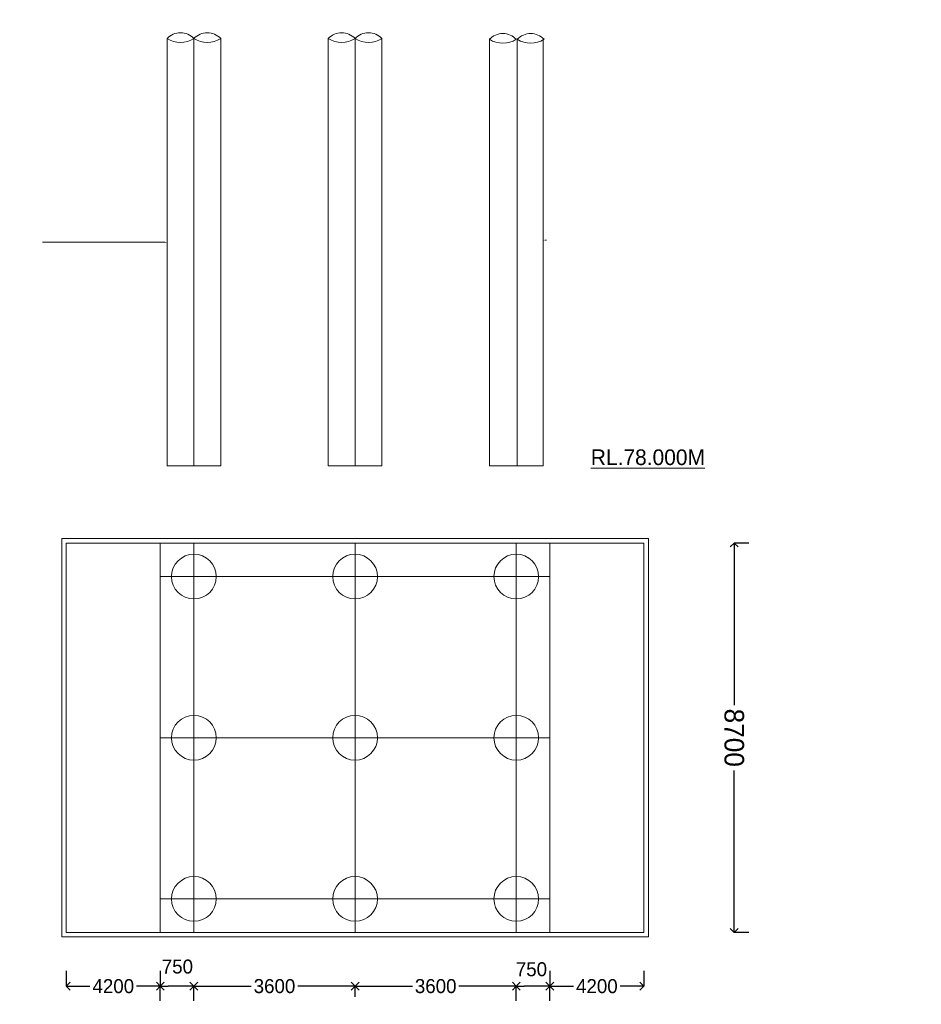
# Model space of a CAD drawing. Header units: millimetres. Extents: x -20950785 to 389010297, y -11535949 to 14056629.
# Tile 52 of 256: x 9358855 to 9399127, y -370513 to -326522. Entities that reach past the tile are written whole.
import ezdxf

# ---------------------------------------------------------------- set-up
doc = ezdxf.new("R2010")
doc.units = ezdxf.units.MM
doc.header["$LTSCALE"] = 60
doc.header["$MEASUREMENT"] = 0
doc.linetypes.add('DASHED2', pattern=[9.525, 6.35, -3.175])
doc.layers.add('TEXT', color=7, linetype='Continuous')
doc.dimstyles.get("Standard").update_dxf_attribs({"dimtxt": 400, "dimasz": 215, "dimexe": 0.18, "dimexo": 0.0625, "dimgap": 0.09, "dimtad": 0, "dimtih": 1, "dimtoh": 1, "dimdec": 0, "dimzin": 4, "dimdsep": 46, "dimtxsty": 'Standard', "dimblk": 'OPEN90', "dimcen": 0, "dimadec": 0, "dimazin": 1, "dimtfac": 1, "dimtdec": 0, "dimtix": 1, "dimtofl": 0, "dimtmove": 0, "dimatfit": 3, "dimldrblk": 'OPEN30', "dimfxl": 1, "dimtolj": 1, "dimtzin": 0, "dimarcsym": 0})

# ---------------------------------------------------------------- blocks, each defined once
blk = doc.blocks.new('_Open90')
at = {"color": 0, "linetype": 'ByBlock', "lineweight": -2}
for p, q in [((0, 0), (-1, 0)), ((-0.5, 0.5), (0, 0)), ((0, 0), (-0.5, -0.5))]:
    blk.add_line(p, q, dxfattribs=at)
blk = doc.blocks.new('*D1530')
at = {"color": 0, "linetype": 'Continuous', "lineweight": -2, "ltscale": 20, "transparency": 16777216}
for p, q in [((9391416, -349904), (9390766, -349904)), ((9390766, -350254), (9390766, -357145)), ((9390766, -366954), (9390766, -360062)), ((9391416, -367304), (9390766, -367304))]:
    blk.add_line(p, q, dxfattribs=at)
at = {"layer": 'Defpoints', "color": 0, "linetype": 'Continuous', "lineweight": 9, "ltscale": 20, "transparency": 16777216}
for p in [(9390766, -349904), (9391416, -349904), (9391416, -367304)]:
    blk.add_point(p, dxfattribs=at)
at = {"color": 0, "linetype": 'Continuous', "lineweight": -2, "ltscale": 20, "transparency": 16777216, "xscale": 350, "yscale": 350, "zscale": 350}
for p, rotation in [((9390766, -349904), 90), ((9390766, -367304), 270)]:
    blk.add_blockref('_Open90', p, dxfattribs=dict(at, rotation=rotation))
at = {"color": 0, "linetype": 'Continuous', "lineweight": 9, "ltscale": 20, "transparency": 16777216, "insert": (9390766, -358604), "char_height": 700, "attachment_point": 5, "rotation": 270}
blk.add_mtext('\\A1;{\\H1.25x;8700}', dxfattribs=at)
blk = doc.blocks.new('_Open30')
at = {"color": 0, "linetype": 'ByBlock', "lineweight": -2}
for p, q in [((-1, 0.27), (0, 0)), ((0, 0), (-1, -0.27)), ((0, 0), (-1, 0))]:
    blk.add_line(p, q, dxfattribs=at)
blk = doc.blocks.new('*D1531')
at = {"color": 0, "linetype": 'Continuous', "lineweight": -2, "ltscale": 20, "transparency": 16777216}
for p, q in [((9373836, -370182), (9373836, -369704)), ((9374186, -369704), (9376394, -369704)), ((9380686, -369704), (9378477, -369704)), ((9381036, -370182), (9381036, -369704))]:
    blk.add_line(p, q, dxfattribs=at)
at = {"layer": 'Defpoints', "color": 0, "linetype": 'Continuous', "lineweight": 9, "ltscale": 20, "transparency": 16777216}
for p in [(9373836, -369704), (9373836, -370183), (9381036, -370183)]:
    blk.add_point(p, dxfattribs=at)
at = {"color": 0, "linetype": 'Continuous', "lineweight": -2, "ltscale": 20, "transparency": 16777216, "xscale": 350, "yscale": 350, "zscale": 350, "rotation": 180}
blk.add_blockref('_Open90', (9373836, -369704), dxfattribs=at)
at = {"color": 0, "linetype": 'Continuous', "lineweight": -2, "ltscale": 20, "transparency": 16777216, "xscale": 350, "yscale": 350, "zscale": 350}
blk.add_blockref('_Open90', (9381036, -369704), dxfattribs=at)
at = {"color": 0, "linetype": 'Continuous', "lineweight": 9, "ltscale": 20, "transparency": 16777216, "insert": (9377436, -369704), "char_height": 500, "attachment_point": 5}
blk.add_mtext('\\A1;{\\H1.25x;3600}', dxfattribs=at)
blk = doc.blocks.new('*D1532')
at = {"color": 0, "linetype": 'Continuous', "lineweight": -2, "ltscale": 20, "transparency": 16777216}
for p, q in [((9366636, -370182), (9366636, -369704)), ((9366986, -369704), (9369195, -369704)), ((9373486, -369704), (9371278, -369704)), ((9373836, -370182), (9373836, -369704))]:
    blk.add_line(p, q, dxfattribs=at)
at = {"layer": 'Defpoints', "color": 0, "linetype": 'Continuous', "lineweight": 9, "ltscale": 20, "transparency": 16777216}
for p in [(9366636, -369704), (9366636, -370183), (9373836, -370183)]:
    blk.add_point(p, dxfattribs=at)
at = {"color": 0, "linetype": 'Continuous', "lineweight": -2, "ltscale": 20, "transparency": 16777216, "xscale": 350, "yscale": 350, "zscale": 350, "rotation": 180}
blk.add_blockref('_Open90', (9366636, -369704), dxfattribs=at)
at = {"color": 0, "linetype": 'Continuous', "lineweight": -2, "ltscale": 20, "transparency": 16777216, "xscale": 350, "yscale": 350, "zscale": 350}
blk.add_blockref('_Open90', (9373836, -369704), dxfattribs=at)
at = {"color": 0, "linetype": 'Continuous', "lineweight": 9, "ltscale": 20, "transparency": 16777216, "insert": (9370236, -369704), "char_height": 500, "attachment_point": 5}
blk.add_mtext('\\A1;{\\H1.25x;3600}', dxfattribs=at)
blk = doc.blocks.new('*D1533')
at = {"color": 0, "linetype": 'Continuous', "lineweight": -2, "ltscale": 20, "transparency": 16777216}
for p, q in [((9365136, -370355), (9365136, -369704)), ((9366286, -369705), (9365486, -369705)), ((9366636, -370355), (9366636, -369704))]:
    blk.add_line(p, q, dxfattribs=at)
at = {"layer": 'Defpoints', "color": 0, "linetype": 'Continuous', "lineweight": 9, "ltscale": 20, "transparency": 16777216}
for p in [(9365136, -369705), (9365136, -370355), (9366636, -370355)]:
    blk.add_point(p, dxfattribs=at)
at = {"color": 0, "linetype": 'Continuous', "lineweight": -2, "ltscale": 20, "transparency": 16777216, "xscale": 350, "yscale": 350, "zscale": 350, "rotation": 180}
blk.add_blockref('_Open90', (9365136, -369705), dxfattribs=at)
at = {"color": 0, "linetype": 'Continuous', "lineweight": -2, "ltscale": 20, "transparency": 16777216, "xscale": 350, "yscale": 350, "zscale": 350}
blk.add_blockref('_Open90', (9366636, -369705), dxfattribs=at)
at = {"color": 0, "linetype": 'Continuous', "lineweight": 9, "ltscale": 20, "transparency": 16777216, "insert": (9365899, -368829), "char_height": 500, "attachment_point": 5}
blk.add_mtext('\\A1;{\\H1.25x;750}', dxfattribs=at)
blk = doc.blocks.new('*D1534')
at = {"color": 0, "linetype": 'Continuous', "lineweight": -2, "ltscale": 20, "transparency": 16777216}
for p, q in [((9381036, -370355), (9381036, -369704)), ((9382186, -369705), (9381386, -369705)), ((9382536, -370355), (9382536, -369704))]:
    blk.add_line(p, q, dxfattribs=at)
at = {"layer": 'Defpoints', "color": 0, "linetype": 'Continuous', "lineweight": 9, "ltscale": 20, "transparency": 16777216}
for p in [(9381036, -369705), (9381036, -370355), (9382536, -370355)]:
    blk.add_point(p, dxfattribs=at)
at = {"color": 0, "linetype": 'Continuous', "lineweight": -2, "ltscale": 20, "transparency": 16777216, "xscale": 350, "yscale": 350, "zscale": 350, "rotation": 180}
blk.add_blockref('_Open90', (9381036, -369705), dxfattribs=at)
at = {"color": 0, "linetype": 'Continuous', "lineweight": -2, "ltscale": 20, "transparency": 16777216, "xscale": 350, "yscale": 350, "zscale": 350}
blk.add_blockref('_Open90', (9382536, -369705), dxfattribs=at)
at = {"color": 0, "linetype": 'Continuous', "lineweight": 9, "ltscale": 20, "transparency": 16777216, "insert": (9381713, -368951), "char_height": 500, "attachment_point": 5}
blk.add_mtext('\\A1;{\\H1.25x;750}', dxfattribs=at)
blk = doc.blocks.new('*D1573')
at = {"color": 0, "linetype": 'Continuous', "lineweight": -2, "ltscale": 20, "transparency": 16777216}
for p, q in [((9360936, -369023), (9360936, -369705)), ((9365136, -369023), (9365136, -369705)), ((9361286, -369705), (9361994, -369705)), ((9364786, -369705), (9364077, -369705))]:
    blk.add_line(p, q, dxfattribs=at)
at = {"layer": 'Defpoints', "color": 0, "linetype": 'Continuous', "lineweight": 9, "ltscale": 20, "transparency": 16777216}
for p in [(9360936, -369023), (9365136, -369023), (9365136, -369705)]:
    blk.add_point(p, dxfattribs=at)
at = {"color": 0, "linetype": 'Continuous', "lineweight": -2, "ltscale": 20, "transparency": 16777216, "xscale": 350, "yscale": 350, "zscale": 350, "rotation": 180}
blk.add_blockref('_Open90', (9360936, -369705), dxfattribs=at)
at = {"color": 0, "linetype": 'Continuous', "lineweight": -2, "ltscale": 20, "transparency": 16777216, "xscale": 350, "yscale": 350, "zscale": 350}
blk.add_blockref('_Open90', (9365136, -369705), dxfattribs=at)
at = {"color": 0, "linetype": 'Continuous', "lineweight": 9, "ltscale": 20, "transparency": 16777216, "insert": (9363036, -369705), "char_height": 500, "attachment_point": 5}
blk.add_mtext('\\A1;{\\H1.25x;4200}', dxfattribs=at)
blk = doc.blocks.new('*D1574')
at = {"color": 0, "linetype": 'Continuous', "lineweight": -2, "ltscale": 20, "transparency": 16777216}
for p, q in [((9382536, -369023), (9382536, -369705)), ((9386736, -369023), (9386736, -369705)), ((9382886, -369705), (9383594, -369705)), ((9386386, -369705), (9385677, -369705))]:
    blk.add_line(p, q, dxfattribs=at)
at = {"layer": 'Defpoints', "color": 0, "linetype": 'Continuous', "lineweight": 9, "ltscale": 20, "transparency": 16777216}
for p in [(9382536, -369023), (9386736, -369023), (9386736, -369705)]:
    blk.add_point(p, dxfattribs=at)
at = {"color": 0, "linetype": 'Continuous', "lineweight": -2, "ltscale": 20, "transparency": 16777216, "xscale": 350, "yscale": 350, "zscale": 350, "rotation": 180}
blk.add_blockref('_Open90', (9382536, -369705), dxfattribs=at)
at = {"color": 0, "linetype": 'Continuous', "lineweight": -2, "ltscale": 20, "transparency": 16777216, "xscale": 350, "yscale": 350, "zscale": 350}
blk.add_blockref('_Open90', (9386736, -369705), dxfattribs=at)
at = {"color": 0, "linetype": 'Continuous', "lineweight": 9, "ltscale": 20, "transparency": 16777216, "insert": (9384636, -369705), "char_height": 500, "attachment_point": 5}
blk.add_mtext('\\A1;{\\H1.25x;4200}', dxfattribs=at)

msp = doc.modelspace()

# ---------------------------------------------------------------- hatches: boundary and pattern name
at = {"lineweight": 9, "ltscale": 20}
h = msp.add_hatch(dxfattribs=at)
h.set_pattern_fill('AR-CONC', color=256, scale=100)
h.set_pattern_definition([(50, (7449959.4, -368372.3), (717.26018, -62.75213), [75, -825]), (355, (7449959.4, -368372.3), (-138.75133, 752.19213), [60, -660]), (100.451444, (7450019.2, -368377.56), (578.50885, 689.44), [63.7402, -701.1421]), (46.1842, (7449959.4, -368172.3), (1067.24133, -165.51928), [112.5, -1237.5]), (96.635635, (7450048.3, -368186.1), (934.66195, 974.1186), [95.61034, -1051.71376]), (351.184164, (7449959.4, -368172.3), (934.66195, 974.1186), [90, -990]), (21, (7450059.4, -368222.3), (596.90705, -402.61889), [75, -825]), (326, (7450059.4, -368222.3), (243.31533, 725.15005), [60, -660]), (71.451445, (7450109.15, -368255.9), (840.22238, 322.53115), [63.7402, -701.1421]), (37.5, (7449959.4, -368372.33), (12.159855, 332.893854), [0, -652, 0, -670, 0, -662.5]), (7.5, (7449959.4, -368372.33), (263.06954, 394.41171), [0, -382, 0, -637, 0, -252.5]), (327.5, (7449736.4, -368372.33), (533.822436, -22.554872), [0, -250, 0, -780, 0, -1035]), (317.5, (7449636.4, -368372.33), (583.18617, 100.10498), [0, -325, 0, -518, 0, -735])])
h.paths.add_polyline_path([(9305042.98, -384239.68), (9303042.98, -384239.68), (9303042.98, -392489.68), (9305042.98, -392489.68)])
h.paths.add_polyline_path([(9305063.93, -404820.18), (9309693.04, -404820.18), (9309693.04, -404038.95), (9305063.93, -404038.95)], flags=9)
h.paths.add_polyline_path([(9305063.93, -400320.18), (9309693.04, -400320.18), (9309693.04, -399538.95), (9305063.93, -399538.95)], flags=9)
h.paths.add_polyline_path([(9305063.42, -392571.69), (9309693.54, -392571.69), (9309693.54, -391787.44), (9305063.42, -391787.44)], flags=9)
h.paths.add_polyline_path([(9305063.42, -384321.69), (9309693.54, -384321.69), (9309693.54, -383537.44), (9305063.42, -383537.44)], flags=9)
h.paths.add_polyline_path([(9305063.93, -374820.18), (9309693.04, -374820.18), (9309693.04, -374038.95), (9305063.93, -374038.95)], flags=9)
h.paths.add_polyline_path([(9313973.91, -402653.12), (9318584.89, -402653.12), (9318584.89, -400724.92), (9313973.91, -400724.92)], flags=9)
h.paths.add_polyline_path([(9314193.96, -379995.34), (9316441.95, -379995.34), (9316441.95, -378909.55), (9314193.96, -378909.55)], flags=9)
h.paths.add_polyline_path([(9299891.52, -409948.64), (9314430.04, -409948.64), (9314430.04, -407866.97), (9299891.52, -407866.97)], flags=9)
h.paths.add_polyline_path([(9313830.17, -397406.65), (9318463.31, -397406.65), (9318463.31, -394634.71), (9313830.17, -394634.71)], flags=9)
h.paths.add_polyline_path([(9313498.94, -388715.78), (9318154.59, -388715.78), (9318154.59, -387629.99), (9313498.94, -387629.99)], flags=9)
h.paths.add_polyline_path([(9413985.31, -333598.75), (9424793.98, -333598.75), (9424793.98, -331283.91), (9413985.31, -331283.91)], flags=9)
h.paths.add_polyline_path([(9383405.73, -238638.61), (9388658.05, -238638.61), (9388658.05, -237335.66), (9383405.73, -237335.66)], flags=9)
h.paths.add_polyline_path([(9383489.63, -236841.36), (9388741.94, -236841.36), (9388741.94, -235538.4), (9383489.63, -235538.4)], flags=9)
h.paths.add_polyline_path([(9402505.26, -237732.81), (9408047.7, -237732.81), (9408047.7, -236429.85), (9402505.26, -236429.85)], flags=9)
h.paths.add_polyline_path([(9402428.52, -235857.48), (9407970.97, -235857.48), (9407970.97, -234554.53), (9402428.52, -234554.53)], flags=9)
h.paths.add_polyline_path([(9364133.54, -237732.81), (9369675.99, -237732.81), (9369675.99, -236429.85), (9364133.54, -236429.85)], flags=9)
h.paths.add_polyline_path([(9364056.8, -235857.48), (9369599.25, -235857.48), (9369599.25, -234554.53), (9364056.8, -234554.53)], flags=9)
h.paths.add_polyline_path([(9470139.99, -397353.43), (9566841.73, -397353.43), (9566841.73, -388863.45), (9470139.99, -388863.45)], flags=9)
h.paths.add_polyline_path([(9552010.34, -416787.57), (9561144.66, -416787.57), (9561144.66, -412444.38), (9552010.34, -412444.38)], flags=9)
h.paths.add_polyline_path([(9494166.13, -408126.44), (9580947.88, -408126.44), (9580947.88, -400905.14), (9494166.13, -400905.14)], flags=9)
h.paths.add_polyline_path([(9468893.12, -416988.19), (9488963.93, -416988.19), (9488963.93, -412710.73), (9468893.12, -412710.73)], flags=9)
h.paths.add_polyline_path([(9562715.43, -387910.9), (9568184.34, -387910.9), (9568184.34, -384361.68), (9562715.43, -384361.68)], flags=9)
h.paths.add_polyline_path([(9550938.3, -422794.46), (9563611.71, -422794.46), (9563611.71, -418517), (9550938.3, -418517)], flags=9)
h.paths.add_polyline_path([(9530595.59, -387988.59), (9535656.82, -387988.59), (9535656.82, -384439.38), (9530595.59, -384439.38)], flags=9)
h.paths.add_polyline_path([(9506972.43, -388227.15), (9512305.84, -388227.15), (9512305.84, -384677.93), (9506972.43, -384677.93)], flags=9)
h.paths.add_polyline_path([(9517674.4, -416644.23), (9530433.07, -416644.23), (9530433.07, -412366.77), (9517674.4, -412366.77)], flags=9)
h.paths.add_polyline_path([(9482212.53, -388150.03), (9489933.27, -388150.03), (9489933.27, -384600.81), (9482212.53, -384600.81)], flags=9)
h.paths.add_polyline_path([(9472773.31, -404978.19), (9487585.44, -404978.19), (9487585.44, -400700.74), (9472773.31, -400700.74)], flags=9)
h.paths.add_polyline_path([(9517436.28, -422731.55), (9534382.81, -422731.55), (9534382.81, -418454.09), (9517436.28, -418454.09)], flags=9)
h.paths.add_polyline_path([(9501707.34, -365850.63), (9577753.12, -365850.63), (9577753.12, -240258.29), (9501707.34, -240258.29)], flags=9)
h.paths.add_polyline_path([(9449811.58, -327898.14), (9455063.89, -327898.14), (9455063.89, -326595.19), (9449811.58, -326595.19)], flags=9)
h.paths.add_polyline_path([(9349562.22, -313541.63), (9355104.67, -313541.63), (9355104.67, -312238.68), (9349562.22, -312238.68)], flags=9)
h.paths.add_polyline_path([(9347213.24, -337446.77), (9358569.92, -337446.77), (9358569.92, -335131.32), (9347213.24, -335131.32)], flags=9)
h.paths.add_polyline_path([(9345865.05, -346911.82), (9351992.76, -346911.82), (9351992.76, -345391.7), (9345865.05, -345391.7)], flags=9)
h.paths.add_polyline_path([(9420584.11, -336053.73), (9432408.63, -336053.73), (9432408.63, -333738.49), (9420584.11, -333738.49)], flags=9)
h.paths.add_polyline_path([(9389335.6, -300830.25), (9396075.39, -300830.25), (9396075.39, -299310.14), (9389335.6, -299310.14)], flags=9)
h.paths.add_polyline_path([(9389335.6, -302668.66), (9395463.3, -302668.66), (9395463.3, -301148.54), (9389335.6, -301148.54)], flags=9)
h.paths.add_polyline_path([(9389335.6, -303753.85), (9395463.3, -303753.85), (9395463.3, -302233.73), (9389335.6, -302233.73)], flags=9)
h.paths.add_polyline_path([(9389258.52, -304780.96), (9395386.22, -304780.96), (9395386.22, -303260.85), (9389258.52, -303260.85)], flags=9)
h.paths.add_polyline_path([(9389258.52, -310501.4), (9395386.22, -310501.4), (9395386.22, -308981.29), (9389258.52, -308981.29)], flags=9)
h.paths.add_polyline_path([(9389278.29, -313512.52), (9395405.99, -313512.52), (9395405.99, -311992.4), (9389278.29, -311992.4)], flags=9)
h.paths.add_polyline_path([(9414444.94, -312646.4), (9419697.26, -312646.4), (9419697.26, -311343.44), (9414444.94, -311343.44)], flags=9)
h.paths.add_polyline_path([(9414444.94, -311827.14), (9419697.26, -311827.14), (9419697.26, -310524.18), (9414444.94, -310524.18)], flags=9)
h.paths.add_polyline_path([(9458693.9, -311780.63), (9463946.22, -311780.63), (9463946.22, -310477.67), (9458693.9, -310477.67)], flags=9)
h.paths.add_polyline_path([(9449811.58, -324793.12), (9455063.89, -324793.12), (9455063.89, -323490.17), (9449811.58, -323490.17)], flags=9)
h.paths.add_polyline_path([(9458677.16, -304443.26), (9468516.31, -304443.26), (9468516.31, -303140.3), (9458677.16, -303140.3)], flags=9)
h.paths.add_polyline_path([(9389294.87, -299744.5), (9399134.03, -299744.5), (9399134.03, -298441.55), (9389294.87, -298441.55)], flags=9)
h.paths.add_polyline_path([(9384195.69, -306101.36), (9385794.75, -306101.36), (9385794.75, -305232.72), (9384195.69, -305232.72)], flags=9)
h.paths.add_polyline_path([(9361995.69, -306102.7), (9363594.75, -306102.7), (9363594.75, -305234.06), (9361995.69, -305234.06)], flags=9)
h.paths.add_polyline_path([(9379311.6, -306096.36), (9380910.66, -306096.36), (9380910.66, -305227.72), (9379311.6, -305227.72)], flags=9)
h.paths.add_polyline_path([(9373111.6, -306079.85), (9374710.66, -306079.85), (9374710.66, -305211.22), (9373111.6, -305211.22)], flags=9)
h.paths.add_polyline_path([(9367110.63, -306096.36), (9368709.69, -306096.36), (9368709.69, -305227.72), (9367110.63, -305227.72)], flags=9)
h.paths.add_polyline_path([(9368069.84, -299361.93), (9381531.49, -299361.93), (9381531.49, -298158.97), (9368069.84, -298158.97)], flags=9)
h.paths.add_polyline_path([(9327769.74, -299369.32), (9339071.11, -299369.32), (9339071.11, -298283.53), (9327769.74, -298283.53)], flags=9)
h.paths.add_polyline_path([(9349535.67, -304868.24), (9354787.99, -304868.24), (9354787.99, -303565.28), (9349535.67, -303565.28)], flags=9)
h.paths.add_polyline_path([(9349535.67, -304069.85), (9354787.99, -304069.85), (9354787.99, -302766.9), (9349535.67, -302766.9)], flags=9)
h.paths.add_polyline_path([(9349535.67, -303068.24), (9354787.99, -303068.24), (9354787.99, -301765.28), (9349535.67, -301765.28)], flags=9)
h.paths.add_polyline_path([(9349535.67, -301019.01), (9355312.63, -301019.01), (9355312.63, -299716.06), (9349535.67, -299716.06)], flags=9)
h.paths.add_polyline_path([(9349562.22, -310541.63), (9355104.67, -310541.63), (9355104.67, -309238.68), (9349562.22, -309238.68)], flags=9)
h.paths.add_polyline_path([(9314363.84, -333493.79), (9315925.46, -333493.79), (9315925.46, -332408), (9314363.84, -332408)], flags=9)
h.paths.add_polyline_path([(9312578.34, -333468.87), (9314139.96, -333468.87), (9314139.96, -332383.07), (9312578.34, -332383.07)], flags=9)
h.paths.add_polyline_path([(9308483.9, -361666.38), (9310357.84, -361666.38), (9310357.84, -360363.43), (9308483.9, -360363.43)], flags=9)
h.paths.add_polyline_path([(9302921.17, -361616.25), (9304795.11, -361616.25), (9304795.11, -360313.29), (9302921.17, -360313.29)], flags=9)
h.paths.add_polyline_path([(9297253.55, -361678.38), (9299127.49, -361678.38), (9299127.49, -360375.43), (9297253.55, -360375.43)], flags=9)
h.paths.add_polyline_path([(9414375, -304228.7), (9422572.51, -304228.7), (9422572.51, -301913.66), (9414375, -301913.66)], flags=9)
h.paths.add_polyline_path([(9420153.66, -329503.83), (9430871.25, -329503.83), (9430871.25, -328566.36), (9420153.66, -328566.36)], flags=9)
h.paths.add_polyline_path([(9422296.31, -328713.78), (9427864.34, -328713.78), (9427864.34, -327776.91), (9422296.31, -327776.91)], flags=9)
h.paths.add_polyline_path([(9386464.47, -320159.35), (9397273.14, -320159.35), (9397273.14, -317844.51), (9386464.47, -317844.51)], flags=9)
h.paths.add_polyline_path([(9423429.15, -345029.23), (9429952.39, -345029.23), (9429952.39, -344091.76), (9423429.15, -344091.76)], flags=9)
h.paths.add_polyline_path([(9384096.03, -346811.82), (9390223.73, -346811.82), (9390223.73, -345291.7), (9384096.03, -345291.7)], flags=9)
h.paths.add_polyline_path([(9414451.47, -350037.06), (9420593.74, -350037.06), (9420593.74, -348943.34), (9414451.47, -348943.34)], flags=9)
h.paths.add_polyline_path([(9450756.87, -349829.35), (9456009.19, -349829.35), (9456009.19, -348526.39), (9450756.87, -348526.39)], flags=9)
h.paths.add_polyline_path([(9439290.04, -370630.47), (9449941.3, -370630.47), (9449941.3, -368350.29), (9439290.04, -368350.29)], flags=9)
h.paths.add_polyline_path([(9403273.66, -370710.22), (9413924.92, -370710.22), (9413924.92, -368430.05), (9403273.66, -368430.05)], flags=9)
h.paths.add_polyline_path([(9300516.87, -366701.34), (9314336.53, -366701.34), (9314336.53, -364638.33), (9300516.87, -364638.33)], flags=9)
h.paths.add_polyline_path([(9366166.87, -377213.33), (9381441.23, -377213.33), (9381441.23, -374933.16), (9366166.87, -374933.16)], flags=9)
h.paths.add_polyline_path([(9458693.9, -305386.84), (9464470.86, -305386.84), (9464470.86, -304083.88), (9458693.9, -304083.88)], flags=9)
h.paths.add_polyline_path([(9458693.9, -312730.69), (9463946.22, -312730.69), (9463946.22, -311427.73), (9458693.9, -311427.73)], flags=9)
h.paths.add_polyline_path([(9458693.9, -309729.68), (9463946.22, -309729.68), (9463946.22, -308426.73), (9458693.9, -308426.73)], flags=9)
h.paths.add_polyline_path([(9458693.9, -308328.07), (9463946.22, -308328.07), (9463946.22, -307025.12), (9458693.9, -307025.12)], flags=9)
h.paths.add_polyline_path([(9458693.9, -307328.07), (9463946.22, -307328.07), (9463946.22, -306025.12), (9458693.9, -306025.12)], flags=9)
h.paths.add_polyline_path([(9413637.58, -327941.52), (9418902.39, -327941.52), (9418902.39, -327004.05), (9413637.58, -327004.05)], flags=9)
h.paths.add_polyline_path([(9413747.21, -325010.47), (9418999.53, -325010.47), (9418999.53, -323707.51), (9413747.21, -323707.51)], flags=9)
h.paths.add_polyline_path([(9414444.94, -309343.42), (9419697.26, -309343.42), (9419697.26, -308040.46), (9414444.94, -308040.46)], flags=9)
h.paths.add_polyline_path([(9414444.94, -307355.23), (9419697.26, -307355.23), (9419697.26, -306052.28), (9414444.94, -306052.28)], flags=9)
h.paths.add_polyline_path([(9414444.94, -306355.23), (9419697.26, -306355.23), (9419697.26, -305052.28), (9414444.94, -305052.28)], flags=9)
h.paths.add_polyline_path([(9435421.89, -303639.18), (9442445.6, -303639.18), (9442445.6, -302336.22), (9435421.89, -302336.22)], flags=9)
h.paths.add_polyline_path([(9444509.1, -303573.48), (9452460.41, -303573.48), (9452460.41, -302270.52), (9444509.1, -302270.52)], flags=9)
h.paths.add_polyline_path([(9440938.37, -305167.62), (9443489.38, -305234.39), (9443517.79, -304148.96), (9440966.78, -304082.2)], flags=9)
h.paths.add_polyline_path([(9445404.56, -305111.44), (9455039.44, -305363.61), (9455067.85, -304278.19), (9445432.97, -304026.01)], flags=9)
h.paths.add_polyline_path([(9336379.21, -300679.59), (9336380.03, -300679.59), (9336380.03, -300679.16), (9336379.21, -300679.16)], flags=9)
h.paths.add_polyline_path([(9431205.45, -223146.7), (9442406.76, -223146.7), (9442406.76, -220540.71), (9431205.45, -220540.71)], flags=9)
h.paths.add_polyline_path([(9320824.74, -223405.63), (9337481.44, -223405.63), (9337481.44, -220799.63), (9320824.74, -220799.63)], flags=9)
h.paths.add_polyline_path([(9384386.02, -234040.14), (9392408.29, -234040.14), (9392408.29, -232520.03), (9384386.02, -232520.03)], flags=9)
h.paths.add_polyline_path([(9379703.62, -232981.1), (9388683.04, -232981.1), (9388683.04, -231460.98), (9379703.62, -231460.98)], flags=9)
h.paths.add_polyline_path([(9376996.53, -230478.8), (9400269.53, -230478.8), (9400269.53, -228307.21), (9376996.53, -228307.21)], flags=9)
h.paths.add_polyline_path([(9470544.37, -270483.67), (9490859.26, -270483.67), (9490859.26, -267280.9), (9470544.37, -267280.9)], flags=9)
h.paths.add_polyline_path([(9474828.62, -288268.09), (9487143.87, -288268.09), (9487143.87, -282565.31), (9474828.62, -282565.31)], flags=9)
h.paths.add_polyline_path([(9474732.2, -277679.86), (9487476.8, -277679.86), (9487476.8, -274477.09), (9474732.2, -274477.09)], flags=9)
h.paths.add_polyline_path([(9410656.28, -267478.28), (9413865.91, -267478.28), (9413865.91, -264220.89), (9410656.28, -264220.89)], flags=9)
h.paths.add_polyline_path([(9417374.5, -262541.27), (9423502.2, -262541.27), (9423502.2, -261021.16), (9417374.5, -261021.16)], flags=9)
h.paths.add_polyline_path([(9357966.28, -267478.28), (9361175.91, -267478.28), (9361175.91, -264220.89), (9357966.28, -264220.89)], flags=9)
h.paths.add_polyline_path([(9364308.68, -262578.54), (9370436.39, -262578.54), (9370436.39, -261058.42), (9364308.68, -261058.42)], flags=9)
h.paths.add_polyline_path([(9395823.55, -263660.39), (9401951.25, -263660.39), (9401951.25, -262140.28), (9395823.55, -262140.28)], flags=9)
h.paths.add_polyline_path([(9392117.31, -268734.73), (9395010.72, -268734.73), (9395010.72, -265627.34), (9392117.31, -265627.34)], flags=9)
h.paths.add_polyline_path([(9380823.55, -263660.39), (9386951.25, -263660.39), (9386951.25, -262140.28), (9380823.55, -262140.28)], flags=9)
h.paths.add_polyline_path([(9377117.31, -268734.73), (9380010.72, -268734.73), (9380010.72, -265627.34), (9377117.31, -265627.34)], flags=9)
h.paths.add_polyline_path([(9410098.66, -279536.02), (9410098.66, -272695.17), (9406895.89, -272695.17), (9406895.89, -279536.02)], flags=9)
h.paths.add_polyline_path([(9410098.66, -289005.56), (9410098.66, -283272.14), (9406895.89, -283272.14), (9406895.89, -289005.56)], flags=9)
h.paths.add_polyline_path([(9395098.66, -279536.02), (9395098.66, -272695.17), (9391895.89, -272695.17), (9391895.89, -279536.02)], flags=9)
h.paths.add_polyline_path([(9395098.66, -288979.6), (9395098.66, -283246.18), (9391895.89, -283246.18), (9391895.89, -288979.6)], flags=9)
h.paths.add_polyline_path([(9380098.66, -279536.02), (9380098.66, -272695.17), (9376895.89, -272695.17), (9376895.89, -279536.02)], flags=9)
h.paths.add_polyline_path([(9380098.66, -288991.5), (9380098.66, -283258.08), (9376895.89, -283258.08), (9376895.89, -288991.5)], flags=9)
h.paths.add_polyline_path([(9365098.66, -279536.02), (9365098.66, -272695.17), (9361895.89, -272695.17), (9361895.89, -279536.02)], flags=9)
h.paths.add_polyline_path([(9365098.66, -288955.81), (9365098.66, -283222.39), (9361895.89, -283222.39), (9361895.89, -288955.81)], flags=9)
h.paths.add_polyline_path([(9462598.66, -279536.02), (9462598.66, -272695.17), (9459395.89, -272695.17), (9459395.89, -279536.02)], flags=9)
h.paths.add_polyline_path([(9462598.66, -289622), (9462598.66, -282781.15), (9459395.89, -282781.15), (9459395.89, -289622)], flags=9)
h.paths.add_polyline_path([(9452598.66, -279502.49), (9452598.66, -272661.65), (9449395.89, -272661.65), (9449395.89, -279502.49)], flags=9)
h.paths.add_polyline_path([(9452598.66, -289622), (9452598.66, -282781.15), (9449395.89, -282781.15), (9449395.89, -289622)], flags=9)
h.paths.add_polyline_path([(9290544.37, -270483.67), (9310859.26, -270483.67), (9310859.26, -267280.9), (9290544.37, -267280.9)], flags=9)
h.paths.add_polyline_path([(9294828.62, -288268.09), (9307143.87, -288268.09), (9307143.87, -282565.31), (9294828.62, -282565.31)], flags=9)
h.paths.add_polyline_path([(9294732.2, -277679.86), (9307476.8, -277679.86), (9307476.8, -274477.09), (9294732.2, -274477.09)], flags=9)
h.paths.add_polyline_path([(9442598.66, -279536.02), (9442598.66, -272695.17), (9439395.89, -272695.17), (9439395.89, -279536.02)], flags=9)
h.paths.add_polyline_path([(9442598.66, -289622), (9442598.66, -282781.15), (9439395.89, -282781.15), (9439395.89, -289622)], flags=9)
h.paths.add_polyline_path([(9432598.66, -279536.02), (9432598.66, -272695.17), (9429395.89, -272695.17), (9429395.89, -279536.02)], flags=9)
h.paths.add_polyline_path([(9432598.66, -289622), (9432598.66, -282781.15), (9429395.89, -282781.15), (9429395.89, -289622)], flags=9)
h.paths.add_polyline_path([(9422598.66, -279536.02), (9422598.66, -272695.17), (9419395.89, -272695.17), (9419395.89, -279536.02)], flags=9)
h.paths.add_polyline_path([(9422598.66, -289622), (9422598.66, -282781.15), (9419395.89, -282781.15), (9419395.89, -289622)], flags=9)
h.paths.add_polyline_path([(9412598.66, -279536.02), (9412598.66, -272695.17), (9409395.89, -272695.17), (9409395.89, -279536.02)], flags=9)
h.paths.add_polyline_path([(9412598.66, -288982.31), (9412598.66, -283248.89), (9409395.89, -283248.89), (9409395.89, -288982.31)], flags=9)
h.paths.add_polyline_path([(9402598.66, -279536.02), (9402598.66, -272695.17), (9399395.89, -272695.17), (9399395.89, -279536.02)], flags=9)
h.paths.add_polyline_path([(9402598.66, -289005.56), (9402598.66, -283272.14), (9399395.89, -283272.14), (9399395.89, -289005.56)], flags=9)
h.paths.add_polyline_path([(9392598.66, -279536.02), (9392598.66, -272695.17), (9389395.89, -272695.17), (9389395.89, -279536.02)], flags=9)
h.paths.add_polyline_path([(9392598.66, -288979.6), (9392598.66, -283246.18), (9389395.89, -283246.18), (9389395.89, -288979.6)], flags=9)
h.paths.add_polyline_path([(9382598.66, -279536.02), (9382598.66, -272695.17), (9379395.89, -272695.17), (9379395.89, -279536.02)], flags=9)
h.paths.add_polyline_path([(9382598.66, -288986.09), (9382598.66, -283252.67), (9379395.89, -283252.67), (9379395.89, -288986.09)], flags=9)
h.paths.add_polyline_path([(9372598.66, -279536.02), (9372598.66, -272695.17), (9369395.89, -272695.17), (9369395.89, -279536.02)], flags=9)
h.paths.add_polyline_path([(9372598.66, -288991.5), (9372598.66, -283258.08), (9369395.89, -283258.08), (9369395.89, -288991.5)], flags=9)
h.paths.add_polyline_path([(9362598.66, -279536.02), (9362598.66, -272695.17), (9359395.89, -272695.17), (9359395.89, -279536.02)], flags=9)
h.paths.add_polyline_path([(9362598.66, -288955.81), (9362598.66, -283222.39), (9359395.89, -283222.39), (9359395.89, -288955.81)], flags=9)
h.paths.add_polyline_path([(9352598.66, -279536.02), (9352598.66, -272695.17), (9349395.89, -272695.17), (9349395.89, -279536.02)], flags=9)
h.paths.add_polyline_path([(9352598.66, -288983.39), (9352598.66, -283249.97), (9349395.89, -283249.97), (9349395.89, -288983.39)], flags=9)
h.paths.add_polyline_path([(9342598.66, -279536.02), (9342598.66, -272695.17), (9339395.89, -272695.17), (9339395.89, -279536.02)], flags=9)
h.paths.add_polyline_path([(9342598.66, -288962.3), (9342598.66, -283228.88), (9339395.89, -283228.88), (9339395.89, -288962.3)], flags=9)
h.paths.add_polyline_path([(9332598.66, -279536.02), (9332598.66, -272695.17), (9329395.89, -272695.17), (9329395.89, -279536.02)], flags=9)
h.paths.add_polyline_path([(9332598.66, -289068.28), (9332598.66, -283334.86), (9329395.89, -283334.86), (9329395.89, -289068.28)], flags=9)
h.paths.add_polyline_path([(9322598.66, -279536.02), (9322598.66, -272695.17), (9319395.89, -272695.17), (9319395.89, -279536.02)], flags=9)
h.paths.add_polyline_path([(9322598.66, -288978.52), (9322598.66, -283245.1), (9319395.89, -283245.1), (9319395.89, -288978.52)], flags=9)

# ---------------------------------------------------------------- linework, layer by layer
at = {"color": 7, "linetype": 'Continuous', "lineweight": 9}
for p, q in [((9365435.64, -346458.51), (9365435.64, -327365.23)), ((9367835.64, -346458.51), (9367835.64, -327365.23)), ((9372635.64, -346458.51), (9372635.64, -327365.23)), ((9375035.64, -346458.51), (9375035.64, -327365.23)), ((9379835.64, -346458.51), (9379835.64, -327365.23)), ((9382235.64, -346458.51), (9382235.64, -327365.23)), ((9382235.64, -336611.87), (9382235.64, -336070.28)), ((9365309.67, -336466.27), (9359874.1, -336466.27)), ((9365435.64, -346458.51), (9367835.64, -346458.51)), ((9372635.64, -346458.51), (9375035.64, -346458.51)), ((9379835.64, -346458.51), (9382235.64, -346458.51)), ((9360935.64, -349903.52), (9386735.64, -349903.52)), ((9360935.64, -367303.52), (9360935.64, -349903.52)), ((9385835.64, -349903.52), (9361835.64, -349903.52)), ((9365135.64, -367303.52), (9365135.64, -349903.52)), ((9382535.64, -367303.52), (9382535.64, -349903.52)), ((9386735.64, -349903.52), (9386735.64, -367303.52)), ((9386735.64, -367303.52), (9360935.64, -367303.52))]:
    msp.add_line(p, q, dxfattribs=at)
at = {"color": 7, "linetype": 'DASHED2', "lineweight": 9, "ltscale": 1000}
for p, q in [((9360735.64, -349703.52), (9386935.64, -349703.52)), ((9360735.64, -367503.52), (9360735.64, -349703.52)), ((9386935.64, -349703.52), (9386935.64, -367503.52)), ((9386935.64, -367503.52), (9360735.64, -367503.52))]:
    msp.add_line(p, q, dxfattribs=at)
at = {"color": 7, "linetype": 'Continuous', "lineweight": 9}
for centre in [(9366635.64, -351403.52), (9373835.64, -351403.52), (9381035.64, -351403.52), (9366635.64, -358603.52), (9373835.64, -358603.52), (9381035.64, -358603.52), (9366635.64, -365803.52), (9373835.64, -365803.52), (9381035.64, -365803.52)]:
    msp.add_circle(centre, 1000, dxfattribs=at)
for centre, radius, start, end in [((9366035.64, -327930.61), 824.41, 43.298588, 136.701412), ((9367235.64, -327930.61), 824.41, 43.298588, 136.701412), ((9373235.64, -327930.61), 824.41, 43.298588, 136.701412), ((9374435.64, -327930.61), 824.41, 43.298588, 136.701412), ((9380435.64, -327964.29), 824.41, 43.298588, 136.701412), ((9381677.54, -327964.29), 824.41, 43.298588, 136.701412), ((9366035.64, -326415.43), 1123.43, 237.718709, 302.281291), ((9367235.64, -326415.43), 1123.43, 237.718709, 302.281291), ((9373235.64, -326415.43), 1123.43, 237.718709, 302.281291), ((9374435.64, -326415.43), 1123.43, 237.718709, 302.281291), ((9380435.64, -326449.11), 1123.43, 237.718709, 302.281291), ((9381677.54, -326449.11), 1123.43, 237.718709, 302.281291)]:
    msp.add_arc(centre, radius, start, end, dxfattribs=at)
for points in [[(9365309.67, -336441.27), (9365309.67, -336491.27), (9365459.67, -336466.27)], [(9382385.64, -336345.28), (9382385.64, -336395.28), (9382235.64, -336370.28)]]:
    msp.add_solid(points, dxfattribs=at)
at = {"layer": 'TEXT', "color": 7, "linetype": 'Continuous', "lineweight": 9, "ltscale": 1000}
for p, q in [((9366635.64, -346458.51), (9366635.64, -327365.23)), ((9373835.64, -346458.51), (9373835.64, -327365.23)), ((9381077.54, -327398.9), (9381077.54, -346458.51)), ((9366635.64, -367303.52), (9366635.64, -349903.52)), ((9373835.64, -367303.52), (9373835.64, -349903.52)), ((9381035.64, -367303.52), (9381035.64, -349903.52)), ((9382535.64, -351403.52), (9365135.64, -351403.52)), ((9375035.64, -351403.52), (9372635.64, -351403.52)), ((9382235.64, -351403.52), (9379835.64, -351403.52)), ((9366635.64, -359803.52), (9366635.64, -357403.52)), ((9373835.64, -359803.52), (9373835.64, -357403.52)), ((9381035.64, -359803.52), (9381035.64, -357403.52)), ((9382535.64, -358603.52), (9365135.64, -358603.52)), ((9375035.64, -358603.52), (9372635.64, -358603.52)), ((9382235.64, -358603.52), (9379835.64, -358603.52)), ((9366635.64, -367003.52), (9366635.64, -364603.52)), ((9373835.64, -367003.52), (9373835.64, -364603.52)), ((9381035.64, -367003.52), (9381035.64, -364603.52)), ((9382535.64, -365803.52), (9365135.64, -365803.52)), ((9375035.64, -365803.52), (9372635.64, -365803.52)), ((9382235.64, -365803.52), (9379835.64, -365803.52))]:
    msp.add_line(p, q, dxfattribs=at)

# ---------------------------------------------------------------- texts
at = {"color": 7, "linetype": 'Continuous', "lineweight": 9, "insert": (9384365.05, -345720.56), "char_height": 700, "width": 4803.1766, "attachment_point": 1}
msp.add_mtext('{\\LRL.78.000M}', dxfattribs=at)

# ---------------------------------------------------------------- dimensions: what is measured, and where the dimension line sits
at = {"color": 7, "linetype": 'Continuous', "lineweight": 9, "ltscale": 20}
dim = msp.add_linear_dim(base=(9390765.89, -349903.52), p1=(9391416.19, -367303.52), p2=(9391416.19, -349903.52), angle=90, text='{\\H1.25x;8700}', dimstyle='Standard', override={"dimtxt": 700, "dimasz": 350}, dxfattribs=at)
dim.commit()
dim.dimension.update_dxf_attribs({"geometry": '*D1530', "text_midpoint": (9390765.89, -358603.52), "text_rotation": 270})
for base, p1, p2, picture, middle in [((9365135.64, -369704.55), (9366635.64, -370354.93), (9365135.64, -370354.93), '*D1533', (9365899.02, -368829.26)), ((9381035.64, -369704.55), (9382535.64, -370354.93), (9381035.64, -370354.93), '*D1534', (9381713.29, -368951.31))]:
    dim = msp.add_linear_dim(base=base, p1=p1, p2=p2, text='{\\H1.25x;750}', dimstyle='Standard', override={"dimtxt": 500, "dimasz": 350, "dimtmove": 2}, dxfattribs=at)
    dim.commit()
    dim.dimension.update_dxf_attribs({"geometry": picture, "text_midpoint": middle, "dimtype": 160})
for base, p1, p2, text, picture, middle in [((9365135.64, -369704.55), (9360935.64, -369022.92), (9365135.64, -369022.92), '{\\H1.25x;<>}', '*D1573', (9363035.64, -369704.55)), ((9386735.64, -369704.55), (9382535.64, -369022.92), (9386735.64, -369022.92), '{\\H1.25x;<>}', '*D1574', (9384635.64, -369704.55)), ((9366636.45, -369704.41), (9373836.45, -370182.55), (9366636.45, -370182.55), '{\\H1.25x;3600}', '*D1532', (9370236.45, -369704.41)), ((9373835.64, -369704.41), (9381035.64, -370182.55), (9373835.64, -370182.55), '{\\H1.25x;3600}', '*D1531', (9377435.64, -369704.41))]:
    dim = msp.add_linear_dim(base=base, p1=p1, p2=p2, text=text, dimstyle='Standard', override={"dimtxt": 500, "dimasz": 350}, dxfattribs=at)
    dim.commit()
    dim.dimension.update_dxf_attribs({"geometry": picture, "text_midpoint": middle})

doc.saveas('drawing.dxf')
